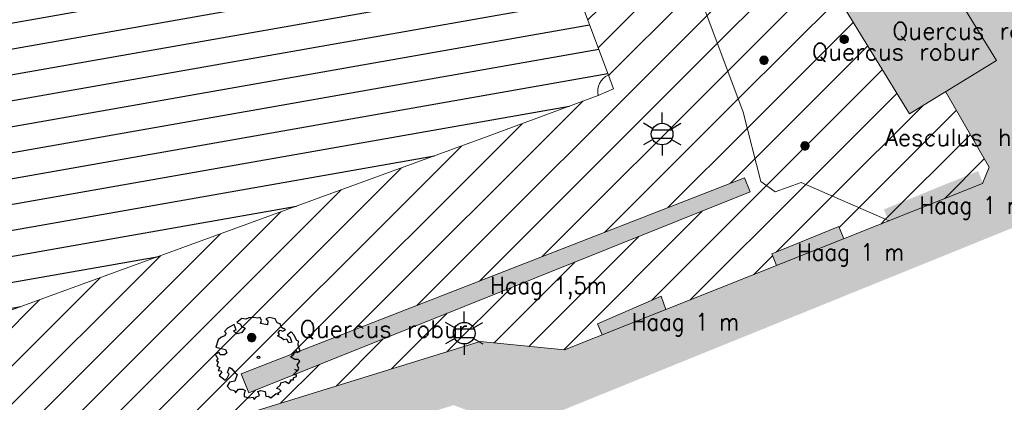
# Model space of a CAD drawing. Header units: metres. Extents: x 102852 to 107197, y 385458 to 392889.
# Tile 37 of 50: x 106767 to 106825, y 392719 to 392741. Entities that reach past the tile are written whole.
import ezdxf
from ezdxf.enums import TextEntityAlignment as Align

# ---------------------------------------------------------------- set-up
doc = ezdxf.new("R2010")
doc.units = ezdxf.units.M
doc.linetypes.add('KG-PERCEEL', pattern=[19, 5.5, -2, -2, 5.5, -2, -2])
for name, color, linetype, lineweight in [('0-BEBOUWING', 7, 'Continuous', 30), ('0-BEPLANTING', 14, 'Continuous', 30), ('0-GRAS OM SPORTVELDEN', 2, 'Continuous', 30), ('0-GRAS SPORTVELDEN', 3, 'Continuous', 30), ('0-VERHARDING', 5, 'Continuous', 30), ('_alg-maatvoering', 7, 'Continuous', 0), ('B-WE-GR-BOOM-S', 90, 'Continuous', 30), ('B-WE-GR-STRUIK-G', 90, 'Continuous', 13), ('B-WE-IE-GEBOUW-G', 10, 'Continuous', 0), ('B-WE-IE-OV-LICHTMAST-S', 40, 'Continuous', 30), ('B-WE-KG-GRENS_PERCEEL-GV', 150, 'KG-PERCEEL', 13), ('B-WE-VH-KANTVERHARDING-G', 60, 'Continuous', 13), ('B-WE-VW-MARKERING_LANGS_STREEP_DOORGETROKKEN-G', 7, 'Continuous', 13), ('Bomen', 84, 'Continuous', 0), ('Boomsoort', 10, 'Continuous', 0), ('X-XX-AL-VERWIJZING-S', 7, 'Continuous', 30)]:
    doc.layers.add(name, color=color, linetype=linetype, lineweight=lineweight)
doc.styles.add('NLCS-ISO', font='NLCS-ISO.ttf')
doc.styles.add('NLCS-ISO-M200-T25', font='NLCS-ISO.ttf', dxfattribs={"height": 0.5})
doc.styles.add('Style-STANDARD', font='STANDARD.shx')
doc.styles.add('Style-txt', font='txt.shx')
pattern_1 = [(45, (0, 0), (-1.122532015, 1.122532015), [])]

# ---------------------------------------------------------------- blocks, each defined once
blk = doc.blocks.new('kadata_3')
at = {"layer": 'B-WE-KG-GRENS_PERCEEL-GV'}
blk.add_3dface([(106826.084, 392669.005), (106946.81, 392753.143), (106922.864, 392780.471), (106802.244, 392696.909)], dxfattribs=at)
blk = doc.blocks.new('B-SIE-WEG_LICHTMAST-SO_8')
at = {"ltscale": 0.1}
for p, q in [((0, 1.27), (0, 2.53)), ((-1.1, 0.63), (-2.19, 1.27)), ((1.1, 0.63), (2.19, 1.27)), ((-1.1, -0.63), (-2.19, -1.27)), ((1.1, -0.63), (2.19, -1.27)), ((0, -1.27), (0, -2.53))]:
    blk.add_line(p, q, dxfattribs=at)
at = {"flags": 128}
for points in [[(-1.16, 0.5), (1.16, 0.5)], [(-1.16, -0.5), (1.16, -0.5)]]:
    blk.add_lwpolyline(points, dxfattribs=at)
at = {"ltscale": 0.1}
blk.add_circle((0, 0), 1.27, dxfattribs=at)
at = {"style": 'NLCS-ISO'}
blk.add_attdef('TYPE', text='', height=1.8, dxfattribs=at).set_placement((0, 2.53), align=Align.BOTTOM_CENTER)
blk = doc.blocks.new('SGR-BOOM_06_11')
at = {"linetype": 'Continuous', "flags": 128}
blk.add_lwpolyline([(2.7, 3.52), (2.53, 3.94), (2.2, 4.06), (1.94, 4.52), (1.27, 4.69), (0.86, 4.52), (1.11, 4.27), (1.06, 3.81), (0.23, 3.98), (0.35, 4.32), (0.18, 4.69), (-0.15, 4.61), (-0.49, 4.69), (-1.15, 4.65), (-1.49, 4.48), (-1.95, 4.57), (-2.54, 4.11), (-2.12, 3.9), (-1.99, 3.64), (-1.58, 3.44), (-1.99, 2.89), (-2.54, 2.77), (-2.92, 3.1), (-2.62, 3.22), (-2.87, 3.86), (-3.63, 3.43), (-4, 3.02), (-3.79, 2.85), (-4, 2.51), (-4.42, 2.35), (-4.72, 2.05), (-5.01, 1.21), (-3.88, 0.92), (-3.71, 0.54), (-4, 0.29), (-4.51, 0.29), (-4.6, 0.56), (-5.09, 0.38), (-4.76, -0.17), (-4.93, -0.38), (-4.72, -0.54), (-4.88, -1.01), (-4.53, -1.18), (-4.72, -1.55), (-4.42, -1.59), (-4.29, -1.71), (-4.62, -2.11), (-3.92, -2.68), (-3.67, -2.43), (-3.46, -1.97), (-3.63, -1.76), (-3.42, -1.17), (-3.12, -1.34), (-2.79, -1.76), (-2.5, -2.01), (-2.79, -2.81), (-3.42, -2.93), (-3.67, -3.39), (-3.33, -3.77), (-2.83, -3.9), (-2.77, -4.02), (-2.71, -4.15), (-2.33, -3.73), (-1.83, -3.73), (-1.57, -3.9), (-1.7, -4.27), (-1.7, -4.61), (-1.15, -4.74), (-0.61, -4.69), (-0.49, -4.94), (-0.23, -4.65), (0.1, -4.48), (-0.06, -4.01), (0.27, -3.9), (0.77, -4.02), (0.86, -4.61), (1.15, -4.57), (1.44, -4.74), (2.07, -4.23), (2.37, -4.36), (2.32, -4.15), (2.66, -3.98), (2.41, -3.73), (2.11, -3.64), (2.57, -3.23), (2.62, -2.98), (3.16, -2.85), (3.54, -3.06), (3.79, -2.81), (3.77, -2.63), (4.12, -2.63), (4.12, -2.39), (4.46, -2.26), (4.46, -2.05), (4.08, -2.05), (4.54, -1.59), (4.25, -1.42), (4.63, -1.55), (4.75, -1.26), (4.54, -0.92), (4.84, -0.46), (4.67, -0.25), (4.25, -0.25), (3.75, 0.08), (4.08, 0.29), (4.38, 0.84), (4.54, 0.59), (4.88, 0.71), (4.67, 1.43), (4.71, 1.89), (4.5, 1.97), (4.16, 2.64), (3.83, 3.01), (3.37, 2.6), (3.66, 2.43), (3.91, 1.8), (3.54, 1.72), (3.33, 2.14), (2.99, 2.05), (2.66, 2.31), (2.24, 2.51), (2.45, 2.68), (2.32, 2.93), (2.53, 3.18), (2.87, 3.06), (3.16, 3.23)], close=True, dxfattribs=at)
blk.add_circle((0, 0), 0.15)
at = {"style": 'NLCS-ISO-M200-T25'}
blk.add_attdef('TYPE', (0, 0), '', height=1.8, dxfattribs=at)
blk = doc.blocks.new('MPOLYGON_99')
at = {"layer": 'Bomen', "flags": 128}
for points in [[(106810.877, 392738.797), (106810.872, 392738.748), (106811.372, 392738.748)], [(106810.872, 392738.748), (106810.877, 392738.7), (106811.367, 392738.7)], [(106810.872, 392738.748), (106811.372, 392738.748), (106811.367, 392738.7)], [(106810.891, 392738.844), (106810.877, 392738.797), (106811.367, 392738.797)], [(106810.877, 392738.797), (106811.367, 392738.797), (106811.372, 392738.748)], [(106810.877, 392738.7), (106810.891, 392738.653), (106811.353, 392738.653)], [(106810.877, 392738.7), (106811.367, 392738.7), (106811.353, 392738.653)], [(106810.914, 392738.887), (106810.891, 392738.844), (106811.353, 392738.844)], [(106810.891, 392738.844), (106811.353, 392738.844), (106811.367, 392738.797)], [(106810.891, 392738.653), (106810.914, 392738.61), (106811.33, 392738.61)], [(106810.891, 392738.653), (106811.353, 392738.653), (106811.33, 392738.61)], [(106810.945, 392738.925), (106810.914, 392738.887), (106811.33, 392738.887)], [(106810.914, 392738.887), (106811.33, 392738.887), (106811.353, 392738.844)], [(106810.914, 392738.61), (106810.945, 392738.572), (106811.299, 392738.572)], [(106810.914, 392738.61), (106811.33, 392738.61), (106811.299, 392738.572)], [(106810.983, 392738.956), (106810.945, 392738.925), (106811.299, 392738.925)], [(106810.945, 392738.925), (106811.299, 392738.925), (106811.33, 392738.887)], [(106810.945, 392738.572), (106810.983, 392738.541), (106811.261, 392738.541)], [(106810.945, 392738.572), (106811.299, 392738.572), (106811.261, 392738.541)], [(106811.026, 392738.979), (106810.983, 392738.956), (106811.261, 392738.956)], [(106810.983, 392738.956), (106811.261, 392738.956), (106811.299, 392738.925)], [(106811.073, 392738.994), (106811.026, 392738.979), (106811.218, 392738.979)], [(106811.026, 392738.979), (106811.218, 392738.979), (106811.261, 392738.956)], [(106811.122, 392738.998), (106811.073, 392738.994), (106811.171, 392738.994)], [(106811.073, 392738.994), (106811.171, 392738.994), (106811.218, 392738.979)], [(106810.983, 392738.541), (106811.026, 392738.518), (106811.218, 392738.518)], [(106810.983, 392738.541), (106811.261, 392738.541), (106811.218, 392738.518)], [(106811.026, 392738.518), (106811.073, 392738.503), (106811.171, 392738.503)], [(106811.026, 392738.518), (106811.218, 392738.518), (106811.171, 392738.503)], [(106811.073, 392738.503), (106811.171, 392738.503), (106811.122, 392738.498)]]:
    blk.add_lwpolyline(points, close=True, dxfattribs=at)
at = {"layer": 'Bomen', "color": 74, "true_color": 0x55aa00, "flags": 128}
for points in [[(106810.872, 392738.748), (106810.877, 392738.797)], [(106810.877, 392738.7), (106810.872, 392738.748)], [(106810.877, 392738.797), (106810.891, 392738.844)], [(106810.891, 392738.653), (106810.877, 392738.7)], [(106810.891, 392738.844), (106810.914, 392738.887)], [(106810.914, 392738.61), (106810.891, 392738.653)], [(106810.914, 392738.887), (106810.945, 392738.925)], [(106810.945, 392738.572), (106810.914, 392738.61)], [(106810.945, 392738.925), (106810.983, 392738.956)], [(106810.983, 392738.541), (106810.945, 392738.572)], [(106810.983, 392738.956), (106811.026, 392738.979)], [(106811.026, 392738.979), (106811.073, 392738.994)], [(106811.073, 392738.994), (106811.122, 392738.998)], [(106811.122, 392738.998), (106811.171, 392738.994)], [(106811.171, 392738.994), (106811.218, 392738.979)], [(106811.218, 392738.979), (106811.261, 392738.956)], [(106811.261, 392738.956), (106811.299, 392738.925)], [(106811.299, 392738.572), (106811.261, 392738.541)], [(106811.299, 392738.925), (106811.33, 392738.887)], [(106811.33, 392738.61), (106811.299, 392738.572)], [(106811.33, 392738.887), (106811.353, 392738.844)], [(106811.353, 392738.653), (106811.33, 392738.61)], [(106811.353, 392738.844), (106811.367, 392738.797)], [(106811.367, 392738.7), (106811.353, 392738.653)], [(106811.367, 392738.797), (106811.372, 392738.748)], [(106811.372, 392738.748), (106811.367, 392738.7)], [(106811.026, 392738.518), (106810.983, 392738.541)], [(106811.073, 392738.503), (106811.026, 392738.518)], [(106811.122, 392738.498), (106811.073, 392738.503)], [(106811.171, 392738.503), (106811.122, 392738.498)], [(106811.218, 392738.518), (106811.171, 392738.503)], [(106811.261, 392738.541), (106811.218, 392738.518)]]:
    blk.add_lwpolyline(points, dxfattribs=at)
at = {"layer": 'Bomen'}
for points in [[(106810.877, 392738.797), (106810.872, 392738.748), (106811.372, 392738.748)], [(106810.891, 392738.844), (106810.877, 392738.797), (106811.367, 392738.797)], [(106810.877, 392738.797), (106811.367, 392738.797), (106811.372, 392738.748)], [(106810.914, 392738.887), (106810.891, 392738.844), (106811.353, 392738.844)], [(106810.891, 392738.844), (106811.353, 392738.844), (106811.367, 392738.797)], [(106810.945, 392738.925), (106810.914, 392738.887), (106811.33, 392738.887)], [(106810.914, 392738.887), (106811.33, 392738.887), (106811.353, 392738.844)], [(106810.983, 392738.956), (106810.945, 392738.925), (106811.299, 392738.925)], [(106810.945, 392738.925), (106811.299, 392738.925), (106811.33, 392738.887)], [(106811.026, 392738.979), (106810.983, 392738.956), (106811.261, 392738.956)], [(106810.983, 392738.956), (106811.261, 392738.956), (106811.299, 392738.925)], [(106811.073, 392738.994), (106811.026, 392738.979), (106811.218, 392738.979)], [(106811.026, 392738.979), (106811.218, 392738.979), (106811.261, 392738.956)], [(106811.122, 392738.998), (106811.073, 392738.994), (106811.171, 392738.994)], [(106811.073, 392738.994), (106811.171, 392738.994), (106811.218, 392738.979)]]:
    blk.add_solid(points, dxfattribs=at)
at = {"layer": 'Bomen', "extrusion": (0, 0, -1)}
for points in [[(-106810.872, 392738.748), (-106810.877, 392738.7), (-106811.367, 392738.7)], [(-106810.872, 392738.748), (-106811.372, 392738.748), (-106811.367, 392738.7)], [(-106810.877, 392738.7), (-106810.891, 392738.653), (-106811.353, 392738.653)], [(-106810.877, 392738.7), (-106811.367, 392738.7), (-106811.353, 392738.653)], [(-106810.891, 392738.653), (-106810.914, 392738.61), (-106811.33, 392738.61)], [(-106810.891, 392738.653), (-106811.353, 392738.653), (-106811.33, 392738.61)], [(-106810.914, 392738.61), (-106810.945, 392738.572), (-106811.299, 392738.572)], [(-106810.914, 392738.61), (-106811.33, 392738.61), (-106811.299, 392738.572)], [(-106810.945, 392738.572), (-106810.983, 392738.541), (-106811.261, 392738.541)], [(-106810.945, 392738.572), (-106811.299, 392738.572), (-106811.261, 392738.541)], [(-106810.983, 392738.541), (-106811.026, 392738.518), (-106811.218, 392738.518)], [(-106810.983, 392738.541), (-106811.261, 392738.541), (-106811.218, 392738.518)], [(-106811.026, 392738.518), (-106811.073, 392738.503), (-106811.171, 392738.503)], [(-106811.026, 392738.518), (-106811.218, 392738.518), (-106811.171, 392738.503)], [(-106811.073, 392738.503), (-106811.171, 392738.503), (-106811.122, 392738.498)]]:
    blk.add_solid(points, dxfattribs=at)
blk = doc.blocks.new('MPOLYGON_167')
at = {"layer": 'Bomen', "flags": 128}
for points in [[(106813.43, 392733.95), (106813.387, 392733.927), (106813.665, 392733.927)], [(106813.477, 392733.964), (106813.43, 392733.95), (106813.621, 392733.95)], [(106813.43, 392733.95), (106813.621, 392733.95), (106813.665, 392733.927)], [(106813.526, 392733.969), (106813.477, 392733.964), (106813.574, 392733.964)], [(106813.477, 392733.964), (106813.574, 392733.964), (106813.621, 392733.95)], [(106813.281, 392733.768), (106813.276, 392733.719), (106813.776, 392733.719)], [(106813.276, 392733.719), (106813.281, 392733.67), (106813.771, 392733.67)], [(106813.276, 392733.719), (106813.776, 392733.719), (106813.771, 392733.67)], [(106813.295, 392733.815), (106813.281, 392733.768), (106813.771, 392733.768)], [(106813.281, 392733.768), (106813.771, 392733.768), (106813.776, 392733.719)], [(106813.281, 392733.67), (106813.295, 392733.623), (106813.757, 392733.623)], [(106813.281, 392733.67), (106813.771, 392733.67), (106813.757, 392733.623)], [(106813.318, 392733.858), (106813.295, 392733.815), (106813.757, 392733.815)], [(106813.295, 392733.815), (106813.757, 392733.815), (106813.771, 392733.768)], [(106813.295, 392733.623), (106813.318, 392733.58), (106813.734, 392733.58)], [(106813.295, 392733.623), (106813.757, 392733.623), (106813.734, 392733.58)], [(106813.349, 392733.896), (106813.318, 392733.858), (106813.734, 392733.858)], [(106813.318, 392733.858), (106813.734, 392733.858), (106813.757, 392733.815)], [(106813.318, 392733.58), (106813.349, 392733.542), (106813.702, 392733.542)], [(106813.318, 392733.58), (106813.734, 392733.58), (106813.702, 392733.542)], [(106813.387, 392733.927), (106813.349, 392733.896), (106813.702, 392733.896)], [(106813.349, 392733.896), (106813.702, 392733.896), (106813.734, 392733.858)], [(106813.349, 392733.542), (106813.387, 392733.511), (106813.665, 392733.511)], [(106813.349, 392733.542), (106813.702, 392733.542), (106813.665, 392733.511)], [(106813.387, 392733.927), (106813.665, 392733.927), (106813.702, 392733.896)], [(106813.387, 392733.511), (106813.43, 392733.488), (106813.621, 392733.488)], [(106813.387, 392733.511), (106813.665, 392733.511), (106813.621, 392733.488)], [(106813.43, 392733.488), (106813.477, 392733.474), (106813.574, 392733.474)], [(106813.43, 392733.488), (106813.621, 392733.488), (106813.574, 392733.474)], [(106813.477, 392733.474), (106813.574, 392733.474), (106813.526, 392733.469)]]:
    blk.add_lwpolyline(points, close=True, dxfattribs=at)
at = {"layer": 'Bomen', "color": 74, "true_color": 0x55aa00, "flags": 128}
for points in [[(106813.387, 392733.927), (106813.43, 392733.95)], [(106813.43, 392733.95), (106813.477, 392733.964)], [(106813.477, 392733.964), (106813.526, 392733.969)], [(106813.526, 392733.969), (106813.574, 392733.964)], [(106813.574, 392733.964), (106813.621, 392733.95)], [(106813.621, 392733.95), (106813.665, 392733.927)], [(106813.276, 392733.719), (106813.281, 392733.768)], [(106813.281, 392733.67), (106813.276, 392733.719)], [(106813.281, 392733.768), (106813.295, 392733.815)], [(106813.295, 392733.623), (106813.281, 392733.67)], [(106813.295, 392733.815), (106813.318, 392733.858)], [(106813.318, 392733.58), (106813.295, 392733.623)], [(106813.318, 392733.858), (106813.349, 392733.896)], [(106813.349, 392733.542), (106813.318, 392733.58)], [(106813.349, 392733.896), (106813.387, 392733.927)], [(106813.387, 392733.511), (106813.349, 392733.542)], [(106813.43, 392733.488), (106813.387, 392733.511)], [(106813.477, 392733.474), (106813.43, 392733.488)], [(106813.526, 392733.469), (106813.477, 392733.474)], [(106813.574, 392733.474), (106813.526, 392733.469)], [(106813.621, 392733.488), (106813.574, 392733.474)], [(106813.665, 392733.511), (106813.621, 392733.488)], [(106813.665, 392733.927), (106813.702, 392733.896)], [(106813.702, 392733.542), (106813.665, 392733.511)], [(106813.702, 392733.896), (106813.734, 392733.858)], [(106813.734, 392733.58), (106813.702, 392733.542)], [(106813.734, 392733.858), (106813.757, 392733.815)], [(106813.757, 392733.623), (106813.734, 392733.58)], [(106813.757, 392733.815), (106813.771, 392733.768)], [(106813.771, 392733.67), (106813.757, 392733.623)], [(106813.771, 392733.768), (106813.776, 392733.719)], [(106813.776, 392733.719), (106813.771, 392733.67)]]:
    blk.add_lwpolyline(points, dxfattribs=at)
at = {"layer": 'Bomen'}
for points in [[(106813.43, 392733.95), (106813.387, 392733.927), (106813.665, 392733.927)], [(106813.477, 392733.964), (106813.43, 392733.95), (106813.621, 392733.95)], [(106813.43, 392733.95), (106813.621, 392733.95), (106813.665, 392733.927)], [(106813.526, 392733.969), (106813.477, 392733.964), (106813.574, 392733.964)], [(106813.477, 392733.964), (106813.574, 392733.964), (106813.621, 392733.95)], [(106813.281, 392733.768), (106813.276, 392733.719), (106813.776, 392733.719)], [(106813.295, 392733.815), (106813.281, 392733.768), (106813.771, 392733.768)], [(106813.281, 392733.768), (106813.771, 392733.768), (106813.776, 392733.719)], [(106813.318, 392733.858), (106813.295, 392733.815), (106813.757, 392733.815)], [(106813.295, 392733.815), (106813.757, 392733.815), (106813.771, 392733.768)], [(106813.349, 392733.896), (106813.318, 392733.858), (106813.734, 392733.858)], [(106813.318, 392733.858), (106813.734, 392733.858), (106813.757, 392733.815)], [(106813.387, 392733.927), (106813.349, 392733.896), (106813.702, 392733.896)], [(106813.349, 392733.896), (106813.702, 392733.896), (106813.734, 392733.858)], [(106813.387, 392733.927), (106813.665, 392733.927), (106813.702, 392733.896)]]:
    blk.add_solid(points, dxfattribs=at)
at = {"layer": 'Bomen', "extrusion": (0, 0, -1)}
for points in [[(-106813.276, 392733.719), (-106813.281, 392733.67), (-106813.771, 392733.67)], [(-106813.276, 392733.719), (-106813.776, 392733.719), (-106813.771, 392733.67)], [(-106813.281, 392733.67), (-106813.295, 392733.623), (-106813.757, 392733.623)], [(-106813.281, 392733.67), (-106813.771, 392733.67), (-106813.757, 392733.623)], [(-106813.295, 392733.623), (-106813.318, 392733.58), (-106813.734, 392733.58)], [(-106813.295, 392733.623), (-106813.757, 392733.623), (-106813.734, 392733.58)], [(-106813.318, 392733.58), (-106813.349, 392733.542), (-106813.702, 392733.542)], [(-106813.318, 392733.58), (-106813.734, 392733.58), (-106813.702, 392733.542)], [(-106813.349, 392733.542), (-106813.387, 392733.511), (-106813.665, 392733.511)], [(-106813.349, 392733.542), (-106813.702, 392733.542), (-106813.665, 392733.511)], [(-106813.387, 392733.511), (-106813.43, 392733.488), (-106813.621, 392733.488)], [(-106813.387, 392733.511), (-106813.665, 392733.511), (-106813.621, 392733.488)], [(-106813.43, 392733.488), (-106813.477, 392733.474), (-106813.574, 392733.474)], [(-106813.43, 392733.488), (-106813.621, 392733.488), (-106813.574, 392733.474)], [(-106813.477, 392733.474), (-106813.574, 392733.474), (-106813.526, 392733.469)]]:
    blk.add_solid(points, dxfattribs=at)
blk = doc.blocks.new('MPOLYGON_168')
at = {"layer": 'Bomen', "flags": 128}
for points in [[(106815.584, 392740.023), (106815.579, 392739.975), (106816.079, 392739.975)], [(106815.579, 392739.975), (106815.584, 392739.926), (106816.074, 392739.926)], [(106815.579, 392739.975), (106816.079, 392739.975), (106816.074, 392739.926)], [(106815.598, 392740.07), (106815.584, 392740.023), (106816.074, 392740.023)], [(106815.584, 392740.023), (106816.074, 392740.023), (106816.079, 392739.975)], [(106815.584, 392739.926), (106815.598, 392739.879), (106816.06, 392739.879)], [(106815.584, 392739.926), (106816.074, 392739.926), (106816.06, 392739.879)], [(106815.621, 392740.113), (106815.598, 392740.07), (106816.06, 392740.07)], [(106815.598, 392740.07), (106816.06, 392740.07), (106816.074, 392740.023)], [(106815.598, 392739.879), (106815.621, 392739.836), (106816.037, 392739.836)], [(106815.598, 392739.879), (106816.06, 392739.879), (106816.037, 392739.836)], [(106815.652, 392740.151), (106815.621, 392740.113), (106816.037, 392740.113)], [(106815.621, 392740.113), (106816.037, 392740.113), (106816.06, 392740.07)], [(106815.621, 392739.836), (106815.652, 392739.798), (106816.006, 392739.798)], [(106815.621, 392739.836), (106816.037, 392739.836), (106816.006, 392739.798)], [(106815.69, 392740.182), (106815.652, 392740.151), (106816.006, 392740.151)], [(106815.652, 392740.151), (106816.006, 392740.151), (106816.037, 392740.113)], [(106815.652, 392739.798), (106815.69, 392739.767), (106815.968, 392739.767)], [(106815.652, 392739.798), (106816.006, 392739.798), (106815.968, 392739.767)], [(106815.733, 392740.206), (106815.69, 392740.182), (106815.968, 392740.182)], [(106815.69, 392740.182), (106815.968, 392740.182), (106816.006, 392740.151)], [(106815.69, 392739.767), (106815.733, 392739.744), (106815.924, 392739.744)], [(106815.69, 392739.767), (106815.968, 392739.767), (106815.924, 392739.744)], [(106815.78, 392740.22), (106815.733, 392740.206), (106815.924, 392740.206)], [(106815.733, 392740.206), (106815.924, 392740.206), (106815.968, 392740.182)], [(106815.733, 392739.744), (106815.78, 392739.729), (106815.878, 392739.729)], [(106815.733, 392739.744), (106815.924, 392739.744), (106815.878, 392739.729)], [(106815.829, 392740.225), (106815.78, 392740.22), (106815.878, 392740.22)], [(106815.78, 392740.22), (106815.878, 392740.22), (106815.924, 392740.206)], [(106815.78, 392739.729), (106815.878, 392739.729), (106815.829, 392739.725)]]:
    blk.add_lwpolyline(points, close=True, dxfattribs=at)
at = {"layer": 'Bomen', "color": 74, "true_color": 0x55aa00, "flags": 128}
for points in [[(106815.579, 392739.975), (106815.584, 392740.023)], [(106815.584, 392739.926), (106815.579, 392739.975)], [(106815.584, 392740.023), (106815.598, 392740.07)], [(106815.598, 392739.879), (106815.584, 392739.926)], [(106815.598, 392740.07), (106815.621, 392740.113)], [(106815.621, 392739.836), (106815.598, 392739.879)], [(106815.621, 392740.113), (106815.652, 392740.151)], [(106815.652, 392739.798), (106815.621, 392739.836)], [(106815.652, 392740.151), (106815.69, 392740.182)], [(106815.69, 392739.767), (106815.652, 392739.798)], [(106815.69, 392740.182), (106815.733, 392740.206)], [(106815.733, 392739.744), (106815.69, 392739.767)], [(106815.733, 392740.206), (106815.78, 392740.22)], [(106815.78, 392739.729), (106815.733, 392739.744)], [(106815.78, 392740.22), (106815.829, 392740.225)], [(106815.829, 392739.725), (106815.78, 392739.729)], [(106815.829, 392740.225), (106815.878, 392740.22)], [(106815.878, 392739.729), (106815.829, 392739.725)], [(106815.878, 392740.22), (106815.924, 392740.206)], [(106815.924, 392739.744), (106815.878, 392739.729)], [(106815.924, 392740.206), (106815.968, 392740.182)], [(106815.968, 392739.767), (106815.924, 392739.744)], [(106815.968, 392740.182), (106816.006, 392740.151)], [(106816.006, 392739.798), (106815.968, 392739.767)], [(106816.006, 392740.151), (106816.037, 392740.113)], [(106816.037, 392739.836), (106816.006, 392739.798)], [(106816.037, 392740.113), (106816.06, 392740.07)], [(106816.06, 392739.879), (106816.037, 392739.836)], [(106816.06, 392740.07), (106816.074, 392740.023)], [(106816.074, 392739.926), (106816.06, 392739.879)], [(106816.074, 392740.023), (106816.079, 392739.975)], [(106816.079, 392739.975), (106816.074, 392739.926)]]:
    blk.add_lwpolyline(points, dxfattribs=at)
at = {"layer": 'Bomen'}
for points in [[(106815.584, 392740.023), (106815.579, 392739.975), (106816.079, 392739.975)], [(106815.598, 392740.07), (106815.584, 392740.023), (106816.074, 392740.023)], [(106815.584, 392740.023), (106816.074, 392740.023), (106816.079, 392739.975)], [(106815.621, 392740.113), (106815.598, 392740.07), (106816.06, 392740.07)], [(106815.598, 392740.07), (106816.06, 392740.07), (106816.074, 392740.023)], [(106815.652, 392740.151), (106815.621, 392740.113), (106816.037, 392740.113)], [(106815.621, 392740.113), (106816.037, 392740.113), (106816.06, 392740.07)], [(106815.69, 392740.182), (106815.652, 392740.151), (106816.006, 392740.151)], [(106815.652, 392740.151), (106816.006, 392740.151), (106816.037, 392740.113)], [(106815.733, 392740.206), (106815.69, 392740.182), (106815.968, 392740.182)], [(106815.69, 392740.182), (106815.968, 392740.182), (106816.006, 392740.151)], [(106815.78, 392740.22), (106815.733, 392740.206), (106815.924, 392740.206)], [(106815.733, 392740.206), (106815.924, 392740.206), (106815.968, 392740.182)], [(106815.829, 392740.225), (106815.78, 392740.22), (106815.878, 392740.22)], [(106815.78, 392740.22), (106815.878, 392740.22), (106815.924, 392740.206)]]:
    blk.add_solid(points, dxfattribs=at)
at = {"layer": 'Bomen', "extrusion": (0, 0, -1)}
for points in [[(-106815.579, 392739.975), (-106815.584, 392739.926), (-106816.074, 392739.926)], [(-106815.579, 392739.975), (-106816.079, 392739.975), (-106816.074, 392739.926)], [(-106815.584, 392739.926), (-106815.598, 392739.879), (-106816.06, 392739.879)], [(-106815.584, 392739.926), (-106816.074, 392739.926), (-106816.06, 392739.879)], [(-106815.598, 392739.879), (-106815.621, 392739.836), (-106816.037, 392739.836)], [(-106815.598, 392739.879), (-106816.06, 392739.879), (-106816.037, 392739.836)], [(-106815.621, 392739.836), (-106815.652, 392739.798), (-106816.006, 392739.798)], [(-106815.621, 392739.836), (-106816.037, 392739.836), (-106816.006, 392739.798)], [(-106815.652, 392739.798), (-106815.69, 392739.767), (-106815.968, 392739.767)], [(-106815.652, 392739.798), (-106816.006, 392739.798), (-106815.968, 392739.767)], [(-106815.69, 392739.767), (-106815.733, 392739.744), (-106815.924, 392739.744)], [(-106815.69, 392739.767), (-106815.968, 392739.767), (-106815.924, 392739.744)], [(-106815.733, 392739.744), (-106815.78, 392739.729), (-106815.878, 392739.729)], [(-106815.733, 392739.744), (-106815.924, 392739.744), (-106815.878, 392739.729)], [(-106815.78, 392739.729), (-106815.878, 392739.729), (-106815.829, 392739.725)]]:
    blk.add_solid(points, dxfattribs=at)
blk = doc.blocks.new('MPOLYGON_169')
at = {"layer": 'Bomen', "flags": 128}
for points in [[(106780.817, 392722.513), (106780.812, 392722.464), (106781.312, 392722.464)], [(106780.812, 392722.464), (106780.817, 392722.416), (106781.308, 392722.416)], [(106780.812, 392722.464), (106781.312, 392722.464), (106781.308, 392722.416)], [(106780.831, 392722.56), (106780.817, 392722.513), (106781.308, 392722.513)], [(106780.817, 392722.513), (106781.308, 392722.513), (106781.312, 392722.464)], [(106780.817, 392722.416), (106780.831, 392722.369), (106781.293, 392722.369)], [(106780.817, 392722.416), (106781.308, 392722.416), (106781.293, 392722.369)], [(106780.855, 392722.603), (106780.831, 392722.56), (106781.293, 392722.56)], [(106780.831, 392722.56), (106781.293, 392722.56), (106781.308, 392722.513)], [(106780.886, 392722.641), (106780.855, 392722.603), (106781.27, 392722.603)], [(106780.855, 392722.603), (106781.27, 392722.603), (106781.293, 392722.56)], [(106780.924, 392722.672), (106780.886, 392722.641), (106781.239, 392722.641)], [(106780.886, 392722.641), (106781.239, 392722.641), (106781.27, 392722.603)], [(106780.967, 392722.695), (106780.924, 392722.672), (106781.201, 392722.672)], [(106780.924, 392722.672), (106781.201, 392722.672), (106781.239, 392722.641)], [(106781.014, 392722.71), (106780.967, 392722.695), (106781.158, 392722.695)], [(106780.967, 392722.695), (106781.158, 392722.695), (106781.201, 392722.672)], [(106781.062, 392722.714), (106781.014, 392722.71), (106781.111, 392722.71)], [(106781.014, 392722.71), (106781.111, 392722.71), (106781.158, 392722.695)], [(106780.831, 392722.369), (106780.855, 392722.326), (106781.27, 392722.326)], [(106780.831, 392722.369), (106781.293, 392722.369), (106781.27, 392722.326)], [(106780.855, 392722.326), (106780.886, 392722.288), (106781.239, 392722.288)], [(106780.855, 392722.326), (106781.27, 392722.326), (106781.239, 392722.288)], [(106780.886, 392722.288), (106780.924, 392722.257), (106781.201, 392722.257)], [(106780.886, 392722.288), (106781.239, 392722.288), (106781.201, 392722.257)], [(106780.924, 392722.257), (106780.967, 392722.233), (106781.158, 392722.233)], [(106780.924, 392722.257), (106781.201, 392722.257), (106781.158, 392722.233)], [(106780.967, 392722.233), (106781.014, 392722.219), (106781.111, 392722.219)], [(106780.967, 392722.233), (106781.158, 392722.233), (106781.111, 392722.219)], [(106781.014, 392722.219), (106781.111, 392722.219), (106781.062, 392722.214)]]:
    blk.add_lwpolyline(points, close=True, dxfattribs=at)
at = {"layer": 'Bomen', "color": 74, "true_color": 0x55aa00, "flags": 128}
for points in [[(106780.812, 392722.464), (106780.817, 392722.513)], [(106780.817, 392722.416), (106780.812, 392722.464)], [(106780.817, 392722.513), (106780.831, 392722.56)], [(106780.831, 392722.369), (106780.817, 392722.416)], [(106780.831, 392722.56), (106780.855, 392722.603)], [(106780.855, 392722.603), (106780.886, 392722.641)], [(106780.886, 392722.641), (106780.924, 392722.672)], [(106780.924, 392722.672), (106780.967, 392722.695)], [(106780.967, 392722.695), (106781.014, 392722.71)], [(106781.014, 392722.71), (106781.062, 392722.714)], [(106781.062, 392722.714), (106781.111, 392722.71)], [(106781.111, 392722.71), (106781.158, 392722.695)], [(106781.158, 392722.695), (106781.201, 392722.672)], [(106781.201, 392722.672), (106781.239, 392722.641)], [(106781.239, 392722.641), (106781.27, 392722.603)], [(106781.27, 392722.603), (106781.293, 392722.56)], [(106781.293, 392722.56), (106781.308, 392722.513)], [(106781.308, 392722.416), (106781.293, 392722.369)], [(106781.308, 392722.513), (106781.312, 392722.464)], [(106781.312, 392722.464), (106781.308, 392722.416)], [(106780.855, 392722.326), (106780.831, 392722.369)], [(106780.886, 392722.288), (106780.855, 392722.326)], [(106780.924, 392722.257), (106780.886, 392722.288)], [(106780.967, 392722.233), (106780.924, 392722.257)], [(106781.014, 392722.219), (106780.967, 392722.233)], [(106781.062, 392722.214), (106781.014, 392722.219)], [(106781.111, 392722.219), (106781.062, 392722.214)], [(106781.158, 392722.233), (106781.111, 392722.219)], [(106781.201, 392722.257), (106781.158, 392722.233)], [(106781.239, 392722.288), (106781.201, 392722.257)], [(106781.27, 392722.326), (106781.239, 392722.288)], [(106781.293, 392722.369), (106781.27, 392722.326)]]:
    blk.add_lwpolyline(points, dxfattribs=at)
at = {"layer": 'Bomen'}
for points in [[(106780.817, 392722.513), (106780.812, 392722.464), (106781.312, 392722.464)], [(106780.831, 392722.56), (106780.817, 392722.513), (106781.308, 392722.513)], [(106780.817, 392722.513), (106781.308, 392722.513), (106781.312, 392722.464)], [(106780.855, 392722.603), (106780.831, 392722.56), (106781.293, 392722.56)], [(106780.831, 392722.56), (106781.293, 392722.56), (106781.308, 392722.513)], [(106780.886, 392722.641), (106780.855, 392722.603), (106781.27, 392722.603)], [(106780.855, 392722.603), (106781.27, 392722.603), (106781.293, 392722.56)], [(106780.924, 392722.672), (106780.886, 392722.641), (106781.239, 392722.641)], [(106780.886, 392722.641), (106781.239, 392722.641), (106781.27, 392722.603)], [(106780.967, 392722.695), (106780.924, 392722.672), (106781.201, 392722.672)], [(106780.924, 392722.672), (106781.201, 392722.672), (106781.239, 392722.641)], [(106781.014, 392722.71), (106780.967, 392722.695), (106781.158, 392722.695)], [(106780.967, 392722.695), (106781.158, 392722.695), (106781.201, 392722.672)], [(106781.062, 392722.714), (106781.014, 392722.71), (106781.111, 392722.71)], [(106781.014, 392722.71), (106781.111, 392722.71), (106781.158, 392722.695)]]:
    blk.add_solid(points, dxfattribs=at)
at = {"layer": 'Bomen', "extrusion": (0, 0, -1)}
for points in [[(-106780.812, 392722.464), (-106780.817, 392722.416), (-106781.308, 392722.416)], [(-106780.812, 392722.464), (-106781.312, 392722.464), (-106781.308, 392722.416)], [(-106780.817, 392722.416), (-106780.831, 392722.369), (-106781.293, 392722.369)], [(-106780.817, 392722.416), (-106781.308, 392722.416), (-106781.293, 392722.369)], [(-106780.831, 392722.369), (-106780.855, 392722.326), (-106781.27, 392722.326)], [(-106780.831, 392722.369), (-106781.293, 392722.369), (-106781.27, 392722.326)], [(-106780.855, 392722.326), (-106780.886, 392722.288), (-106781.239, 392722.288)], [(-106780.855, 392722.326), (-106781.27, 392722.326), (-106781.239, 392722.288)], [(-106780.886, 392722.288), (-106780.924, 392722.257), (-106781.201, 392722.257)], [(-106780.886, 392722.288), (-106781.239, 392722.288), (-106781.201, 392722.257)], [(-106780.924, 392722.257), (-106780.967, 392722.233), (-106781.158, 392722.233)], [(-106780.924, 392722.257), (-106781.201, 392722.257), (-106781.158, 392722.233)], [(-106780.967, 392722.233), (-106781.014, 392722.219), (-106781.111, 392722.219)], [(-106780.967, 392722.233), (-106781.158, 392722.233), (-106781.111, 392722.219)], [(-106781.014, 392722.219), (-106781.111, 392722.219), (-106781.062, 392722.214)]]:
    blk.add_solid(points, dxfattribs=at)

msp = doc.modelspace()

# ---------------------------------------------------------------- hatches: boundary and pattern name
at = {"layer": '0-BEBOUWING', "ltscale": 0.2, "true_color": 0x636466}
msp.add_hatch(color=251, dxfattribs=at).paths.add_polyline_path([(106820.52, 392745.664), (106818.494, 392748.972), (106813.39, 392745.845), (106819.665, 392735.604), (106824.769, 392738.731)])
at = {"layer": '0-BEPLANTING'}
h = msp.add_hatch(dxfattribs=at)
h.set_pattern_fill('ANSI31', color=256, scale=0.1, pattern_type=2)
h.set_pattern_definition(pattern_1)
h.paths.add_polyline_path([(106751.294, 392706.191), (106748.92, 392708.225), (106745.198, 392706.831), (106711.916, 392695.763), (106712.425, 392693.79), (106743.077, 392704.287), (106743.987, 392700.627), (106749.044, 392701.879)])
h.paths.add_polyline_path([(106750.336, 392796.22), (106770.605, 392802.885), (106783.282, 392807.352), (106795.756, 392773.489), (106809.907, 392735.704), (106810.942, 392731.627), (106811.77, 392731.029), (106813.307, 392731.567), (106818.458, 392729.318), (106823.945, 392731.502), (106824.328, 392732.469), (106821.773, 392736.895), (106819.665, 392735.604), (106813.471, 392745.713), (106810.77, 392747.032), (106809.975, 392749.306), (106796.793, 392786.125), (106786.708, 392814.411), (106749.753, 392804.113), (106723.938, 392796.984), (106718.5, 392794.827), (106695.383, 392782.156), (106679.784, 392773.24), (106669.204, 392766.99), (106668.917, 392766.585), (106673.555, 392761.303), (106681.502, 392738.535), (106694.251, 392706.63), (106699.531, 392694.187), (106701.324, 392693.036), (106703.39, 392692.383), (106704.732, 392692.168), (106704.996, 392692.135), (106704.006, 392694.268), (106699.159, 392705.277), (106694.869, 392715.534), (106693.055, 392719.506), (106687.767, 392732.143), (106678.159, 392764.438), (106677.961, 392766.355), (106678.327, 392767.613), (106679.797, 392768.804), (106681.808, 392769.96), (106706.489, 392780.282), (106716.079, 392784.024)])
at = {"layer": '0-GRAS OM SPORTVELDEN', "ltscale": 0.2}
h = msp.add_hatch(dxfattribs=at)
h.set_pattern_fill('ANSI31', color=256, scale=0.1, pattern_type=2)
h.set_pattern_definition(pattern_1)
h.paths.add_polyline_path([(106878.029, 392679.912), (106870.381, 392690.747), (106869.459, 392690.839), (106868.686, 392691.643), (106868.327, 392692.47), (106865.156, 392691.094), (106865.504, 392690.129), (106863.231, 392686.183), (106859.735, 392679.89), (106859.205, 392679.325), (106858.636, 392679.495), (106853.834, 392684.278), (106853.119, 392683.775), (106850.182, 392681.965), (106853.729, 392679.611), (106856.758, 392677.851), (106857.374, 392677.049), (106856.209, 392675.55), (106850.787, 392671.119), (106844.104, 392665.469), (106838.319, 392660.408), (106835.893, 392658.647), (106834.958, 392658.478), (106834.306, 392658.896), (106835.617, 392657.116), (106819.412, 392645.124), (106817.366, 392647.954), (106816.834, 392647.51), (106822.125, 392640.788), (106854.597, 392663.978), (106875.812, 392636.976), (106876.686, 392635.854), (106877.718, 392634.355), (106897.151, 392606.396), (106899.026, 392609.273), (106898.248, 392609.258), (106885.56, 392627.779), (106870.294, 392648.742), (106858.145, 392666.472), (106857.585, 392668.026), (106857.857, 392669.198), (106858.522, 392669.857), (106859.777, 392670.144), (106860.833, 392669.697), (106867.571, 392672.46), (106868.349, 392673.079)])
h.paths.add_polyline_path([(106783.282, 392807.352), (106770.605, 392802.885), (106750.336, 392796.22), (106716.079, 392784.024), (106706.489, 392780.282), (106681.808, 392769.96), (106679.797, 392768.804), (106678.327, 392767.613), (106677.961, 392766.355), (106678.159, 392764.438), (106687.767, 392732.143), (106693.055, 392719.506), (106694.869, 392715.534), (106699.159, 392705.277), (106704.006, 392694.268), (106704.996, 392692.135), (106706.502, 392691.944), (106712.425, 392693.79), (106711.916, 392695.763), (106745.198, 392706.831), (106748.92, 392708.225), (106751.294, 392706.191), (106751.867, 392707.288), (106751.408, 392708.827), (106750.066, 392712.651), (106753.144, 392713.76), (106753.785, 392711.555), (106754.368, 392711.636), (106756.216, 392710.395), (106794.463, 392722.227), (106799.421, 392721.742), (106801.62, 392722.617), (106801.357, 392723.277), (106805.08, 392724.901), (106805.371, 392724.11), (106811.863, 392726.694), (106811.59, 392727.38), (106815.51, 392728.981), (106815.797, 392728.259), (106818.458, 392729.318), (106813.307, 392731.567), (106811.77, 392731.029), (106810.942, 392731.627), (106809.907, 392735.704), (106795.756, 392773.489)])
h.paths.add_polyline_path([(106732.769, 392781.491), (106778.618, 392798.264), (106779.48, 392798.582), (106779.82, 392797.693), (106782.183, 392791.426), (106783.799, 392787.008), (106783.788, 392787.004), (106787.535, 392776.906), (106789.592, 392771.212), (106792.203, 392764.247), (106794.163, 392759), (106797.971, 392748.635), (106801.998, 392737.87), (106802.296, 392737.063), (106801.398, 392736.678), (106794.575, 392734.145), (106755.487, 392719.894), (106716.599, 392705.515), (106709.888, 392703.092), (106709.083, 392702.8), (106708.738, 392703.714), (106706.234, 392710.314), (106704.769, 392714.291), (106700.876, 392724.717), (106698.957, 392730.007), (106696.315, 392736.964), (106694.302, 392742.256), (106690.4, 392752.52), (106688.71, 392756.912), (106686.211, 392763.655), (106685.858, 392764.491), (106686.783, 392764.899)], flags=17)
h.paths.add_polyline_path([(106718.394, 392780.934), (106721.992, 392782.301), (106722.541, 392780.774), (106718.95, 392779.454)], flags=17)
h.paths.add_polyline_path([(106740.646, 392789.121), (106744.291, 392790.447), (106744.828, 392789.007), (106741.183, 392787.681)], flags=17)
h.paths.add_polyline_path([(106780.453, 392720.33), (106809.983, 392731.852), (106810.31, 392731.015), (106780.889, 392719.221)], flags=17)
at = {"layer": '0-GRAS SPORTVELDEN'}
h = msp.add_hatch(dxfattribs=at)
h.set_pattern_fill('HATCH', color=256, scale=0.1, style=0, pattern_type=2)
h.set_pattern_definition([(10, (106775.7352, 392736.391), (-0.260472, 1.477212), [])])
h.paths.add_polyline_path([(106778.618, 392798.264), (106732.769, 392781.491), (106686.783, 392764.899), (106686.211, 392763.655), (106688.71, 392756.912), (106690.4, 392752.52), (106694.302, 392742.256), (106696.315, 392736.964), (106698.957, 392730.007), (106700.876, 392724.717), (106704.769, 392714.291), (106706.234, 392710.314), (106708.738, 392703.714), (106709.888, 392703.092), (106716.599, 392705.515), (106755.487, 392719.894), (106794.575, 392734.145), (106801.398, 392736.678), (106801.998, 392737.87), (106797.971, 392748.635), (106794.163, 392759), (106792.203, 392764.247), (106789.592, 392771.212), (106787.535, 392776.906), (106783.788, 392787.004), (106783.799, 392787.008), (106782.183, 392791.426), (106779.82, 392797.693)])
at = {"layer": '0-VERHARDING', "true_color": 0x939598, "extrusion": (0, 0, -1)}
h = msp.add_hatch(color=252, dxfattribs=at)
h.paths.add_polyline_path([(-106766.926, 392669.728), (-106764.217, 392679.441), (-106756.696, 392704.306), (-106757.087, 392707.359), (-106792.909, 392718.492), (-106796.633, 392717.116), (-106831.517, 392731.259), (-106833.497, 392732.069), (-106835.282, 392732.719), (-106837.247, 392733.506), (-106835.615, 392736.13), (-106825.674, 392749.381), (-106820.52, 392745.664), (-106824.769, 392738.731), (-106821.773, 392736.895), (-106824.328, 392732.469), (-106823.945, 392731.502), (-106818.458, 392729.318), (-106815.789, 392728.256), (-106811.863, 392726.694), (-106805.371, 392724.11), (-106801.62, 392722.617), (-106799.421, 392721.742), (-106794.463, 392722.227), (-106756.216, 392710.395), (-106751.642, 392708.903), (-106751.408, 392708.827), (-106751.867, 392707.288), (-106749.044, 392701.879), (-106743.987, 392700.627), (-106744.929, 392696.917), (-106755.474, 392700.427), (-106760.421, 392684.242), (-106762.427, 392677.685), (-106764.534, 392670.737)])
h.paths.add_polyline_path([(-106751.408, 392708.827), (-106751.642, 392708.903), (-106756.216, 392710.395), (-106754.368, 392711.636), (-106753.785, 392711.555), (-106753.144, 392713.76), (-106750.066, 392712.651)], flags=17)
h.paths.add_polyline_path([(-106718.95, 392779.454), (-106722.541, 392780.774), (-106721.992, 392782.301), (-106718.394, 392780.934)])
h.paths.add_polyline_path([(-106719.021, 392780.068), (-106722.082, 392781.175), (-106721.811, 392781.907), (-106718.75, 392780.8)], flags=17)
h.paths.add_polyline_path([(-106741.183, 392787.681), (-106744.828, 392789.007), (-106744.291, 392790.447), (-106740.646, 392789.121)])
h.paths.add_polyline_path([(-106741.281, 392788.227), (-106744.327, 392789.337), (-106744.067, 392790.06), (-106741.021, 392788.95)], flags=17)
h.paths.add_polyline_path([(-106894.443, 392694.646), (-106897.563, 392696.848), (-106896.675, 392698.127), (-106893.517, 392695.89)])
h.paths.add_polyline_path([(-106894.376, 392695.244), (-106897.042, 392697.094), (-106896.607, 392697.714), (-106893.956, 392695.85)], flags=17)
at = {"layer": '0-VERHARDING', "true_color": 0x136734}
for points in [[(106820.037, 392729.952), (106819.764, 392730.638), (106823.684, 392732.239), (106823.971, 392731.517)], [(106780.889, 392719.221), (106780.453, 392720.33), (106809.983, 392731.852), (106810.31, 392731.015)], [(106818.431, 392729.301), (106818.157, 392729.987), (106822.077, 392731.588), (106822.365, 392730.867)], [(106811.863, 392726.694), (106811.59, 392727.38), (106815.51, 392728.981), (106815.797, 392728.259)], [(106801.62, 392722.617), (106801.357, 392723.277), (106805.08, 392724.901), (106805.371, 392724.11)]]:
    msp.add_hatch(color=116, dxfattribs=at).paths.add_polyline_path(points)

# ---------------------------------------------------------------- linework, layer by layer
at = {"layer": 'B-WE-GR-STRUIK-G', "flags": 128}
for points in [[(106704.996, 392692.135), (106704.996, 392692.135), (106704.006, 392694.268), (106699.159, 392705.277), (106694.869, 392715.534), (106693.055, 392719.506), (106687.767, 392732.143), (106678.159, 392764.438), (106677.961, 392766.355), (106678.327, 392767.613), (106679.797, 392768.804), (106681.808, 392769.96), (106706.489, 392780.282), (106716.079, 392784.024), (106750.336, 392796.22), (106770.605, 392802.885), (106783.282, 392807.352), (106795.756, 392773.489), (106809.907, 392735.704), (106810.942, 392731.627), (106811.77, 392731.029), (106813.307, 392731.567), (106818.457, 392729.318)], [(106815.797, 392728.259), (106815.51, 392728.981), (106811.59, 392727.38), (106811.863, 392726.694)], [(106805.371, 392724.11), (106805.08, 392724.901), (106801.357, 392723.277), (106801.62, 392722.617)]]:
    msp.add_lwpolyline(points, dxfattribs=at)
at = {"layer": 'B-WE-GR-STRUIK-G'}
msp.add_3dface([(106809.983, 392731.852), (106780.453, 392720.33), (106780.889, 392719.221), (106810.31, 392731.015)], dxfattribs=at)
at = {"layer": 'B-WE-IE-GEBOUW-G'}
msp.add_3dface([(106813.39, 392745.845), (106819.665, 392735.604), (106824.769, 392738.731), (106818.494, 392748.972)], dxfattribs=at)
at = {"layer": 'B-WE-VH-KANTVERHARDING-G', "flags": 128}
for points in [[(106821.762, 392736.914), (106824.328, 392732.469), (106823.945, 392731.502), (106815.789, 392728.256)], [(106815.789, 392728.256), (106799.421, 392721.742), (106794.463, 392722.227)], [(106794.463, 392722.227), (106756.216, 392710.395), (106754.368, 392711.636), (106753.785, 392711.555), (106753.144, 392713.76), (106750.066, 392712.651), (106751.408, 392708.827), (106751.867, 392707.288), (106749.044, 392701.879), (106743.987, 392700.627)]]:
    msp.add_lwpolyline(points, dxfattribs=at)
at = {"layer": 'B-WE-VW-MARKERING_LANGS_STREEP_DOORGETROKKEN-G', "flags": 128}
msp.add_lwpolyline([(106686.783, 392764.899), (106732.769, 392781.491), (106778.618, 392798.264), (106779.48, 392798.582), (106779.82, 392797.693), (106782.183, 392791.426), (106783.794, 392787.021), (106783.788, 392787.004), (106787.535, 392776.906), (106789.592, 392771.212), (106792.203, 392764.247), (106794.163, 392759), (106797.971, 392748.635), (106801.998, 392737.87), (106802.296, 392737.063), (106801.398, 392736.678), (106794.575, 392734.145), (106755.487, 392719.894), (106716.599, 392705.515)], dxfattribs=at)
at = {"layer": 'B-WE-VW-MARKERING_LANGS_STREEP_DOORGETROKKEN-G'}
msp.add_arc((106802.371, 392736.935), 1.007, 111.76554, 194.79715, dxfattribs=at)

# ---------------------------------------------------------------- block references
at = {"layer": 'B-WE-GR-BOOM-S', "xscale": 0.5, "yscale": 0.5, "zscale": 0.5, "rotation": 360}
msp.add_blockref('SGR-BOOM_06_11', (106781.464, 392721.3), dxfattribs=at)
at = {"layer": 'B-WE-IE-OV-LICHTMAST-S', "xscale": 0.5, "yscale": 0.5, "zscale": 0.5, "rotation": 360}
for p in [(106805.142, 392734.413), (106793.534, 392722.72)]:
    msp.add_blockref('B-SIE-WEG_LICHTMAST-SO_8', p, dxfattribs=at)
at = {"layer": 'Bomen', "rotation": 360}
for name in ['MPOLYGON_168', 'MPOLYGON_99', 'MPOLYGON_167', 'MPOLYGON_169']:
    msp.add_blockref(name, (0, 0, 0.134), dxfattribs=at)
at = {"layer": 'X-XX-AL-VERWIJZING-S', "rotation": 360}
msp.add_blockref('kadata_3', (0, 0), dxfattribs=at)

# ---------------------------------------------------------------- texts
at = {"layer": '_alg-maatvoering', "style": 'Style-STANDARD'}
for s, p in [('Haag 1 m', (106820.248, 392730.738)), ('Haag 1 m', (106813.068, 392727.984)), ('Haag 1,5m', (106795.061, 392726.03)), ('Haag 1 m', (106803.374, 392723.887))]:
    msp.add_text(s, height=1, dxfattribs=at).set_placement(p, align=Align.TOP_LEFT)
at = {"layer": 'Boomsoort', "color": 7, "style": 'Style-txt'}
for s, p in [('Quercus robur', (106828.495, 392739.975, 0.134)), ('Quercus robur', (106823.789, 392738.748, 0.134)), ("Aesculus hippocastanum 'Baumannii'", (106843.692, 392733.719, 0.134)), ('Quercus robur', (106793.729, 392722.464, 0.134))]:
    msp.add_text(s, height=1, dxfattribs=at).set_placement(p, align=Align.RIGHT)

doc.saveas('drawing.dxf')
